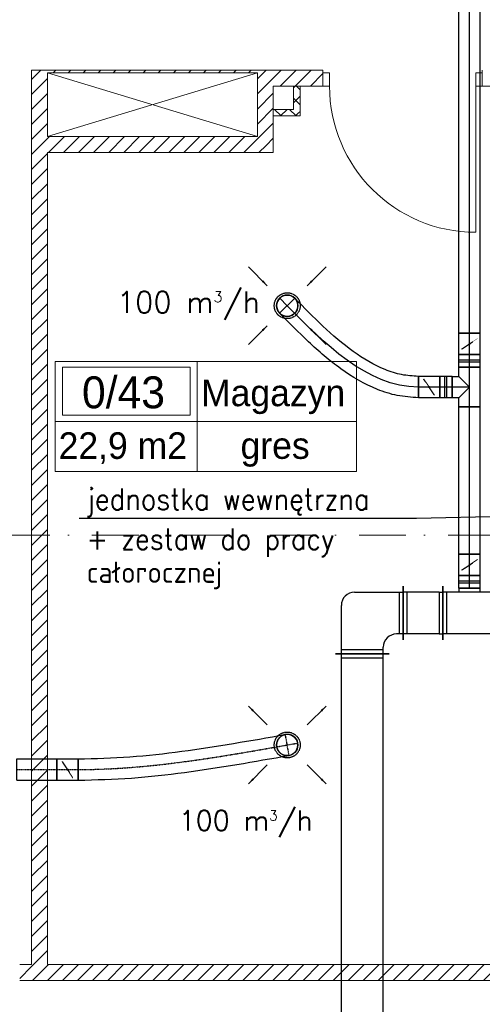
# Model space of a CAD drawing. Header units: millimetres. Extents: x -4612887 to -4536833, y -5457376 to -5415716.
# Tile 54 of 144: x -4590965 to -4587482, y -5445443 to -5438035. Entities that reach past the tile are written whole.
import ezdxf

# ---------------------------------------------------------------- set-up
doc = ezdxf.new("R2010")
doc.units = ezdxf.units.MM
doc.header["$MEASUREMENT"] = 0
for name, pattern in [('DASHDOT', [1, 0.5, -0.25, 0, -0.25]), ('DASHED', [0.75, 0.5, -0.25]), ('Kropki i Kreski', [670.277762, 352.777767, -176.388884, 0, -141.111112])]:
    doc.linetypes.add(name, pattern=pattern)
doc.layers.get('0').update_dxf_attribs({"color": 8, "lineweight": 18})
for name, color, linetype, lineweight in [('FLUID-N1', 7, 'Continuous', 30), ('FLUID-N1-150-ARRGR', 7, 'Continuous', 25), ('FLUID-W1', 7, 'Continuous', 30), ('FLUID-W1-160-ARRGR', 7, 'Continuous', 25), ('is_wnt_opis', 60, 'Continuous', 25), ('Linie', 8, 'Continuous', 18), ('Osie', 8, 'Continuous', 18), ('Strefy', 8, 'Continuous', 18), ('Ściany obudowa', 8, 'Continuous', 18), ('Ściany wewnętrzne', 7, 'Continuous', 18)]:
    doc.layers.add(name, color=color, linetype=linetype, lineweight=lineweight)
doc.layers.add('FLUID-N1-SYM', color=7, linetype='Continuous')
doc.layers.add('FLUID-w1-SYM', color=7, linetype='Continuous')
doc.styles.add('FDBES', font='simplex.shx')
doc.styles.add('GENERATED_STYLE_3', font='txt')
doc.styles.add('GENERATED_STYLE_4', font='txt')
doc.styles.add('WYMIARY', font='ROMANS.shx', dxfattribs={"width": 0.7})
doc.linetypes.add('ZIGZAG', pattern='A,0.0001,-0.2,[131,ltypeshp.shx,S=0.2,R=0,X=-0.2,Y=0],-0.4,[131,ltypeshp.shx,S=0.2,R=180,X=0.2,Y=0],-0.2', length=0.8001)
doc.dimstyles.new('FDBES', dxfattribs={"dimscale": 50, "dimtxt": 4, "dimasz": 2.5, "dimexe": 0.8, "dimexo": 2, "dimgap": 1, "dimtad": 1, "dimdsep": 46, "dimtxsty": 'FDBES', "dimcen": 2.5, "dimclrd": 4, "dimclre": 5, "dimadec": 0, "dimazin": 0, "dimtfac": 1, "dimtmove": 0, "dimatfit": 3, "dimfxl": 1, "dimarcsym": 0})
pattern_1 = [(45, (-4559356.9, -5416807.61), (-56.56854, 56.56854), [])]
pattern_2 = [(45, (-4559356.9, -5416807.61), (-56.56854, 56.56854), []), (135, (-4559356.9, -5416807.61), (56.56854, 56.56854), [])]

# ---------------------------------------------------------------- blocks, each defined once
blk = doc.blocks.new('*U945')
at = {"color": 7, "linetype": 'DASHED'}
blk.add_circle((0, 0), 97.5, dxfattribs=at)
at = {"color": 0, "linetype": 'ByBlock', "lineweight": -2}
blk.add_circle((0, 0), 80, dxfattribs=at)
blk = doc.blocks.new('*U1158')
at = {"color": 7, "linetype": 'DASHED'}
blk.add_circle((0, 0), 97.5, dxfattribs=at)
at = {"color": 0, "linetype": 'ByBlock', "lineweight": -2}
blk.add_circle((0, 0), 80, dxfattribs=at)
blk = doc.blocks.new('*U792')
at = {"color": 32, "linetype": 'Continuous', "lineweight": -2}
for p, q in [((-554, -80), (-554, 80)), ((554, 80), (554, -80))]:
    blk.add_line(p, q, dxfattribs=at)
at = {"color": 0, "linetype": 'ByBlock', "lineweight": -2}
for p, q in [((-554, 80), (554, 80)), ((-554, -80), (554, -80))]:
    blk.add_line(p, q, dxfattribs=at)
at = {"layer": 'FLUID-w1-SYM', "color": 7, "linetype": 'Continuous'}
blk.add_line((-554, 0), (554, 0), dxfattribs=at)
blk = doc.blocks.new('*U793')
at = {"color": 32, "linetype": 'Continuous', "lineweight": -2}
for p, q in [((-150, -80), (-150, 80)), ((-80, 130), (80, 130)), ((150, 80), (150, -80))]:
    blk.add_line(p, q, dxfattribs=at)
at = {"color": 0, "linetype": 'ByBlock', "lineweight": -2}
for p, q in [((-150, 80), (-80, 80)), ((-80, 80), (-80, 130)), ((80, 130), (80, 80)), ((80, 80), (150, 80)), ((-150, -80), (150, -80))]:
    blk.add_line(p, q, dxfattribs=at)
at = {"color": 7, "linetype": 'Continuous'}
for p, q in [((0, 0), (-80, 80)), ((80, 80), (0, 0))]:
    blk.add_line(p, q, dxfattribs=at)
at = {"layer": 'FLUID-w1-SYM', "color": 7, "linetype": 'Continuous'}
for p, q in [((0, 0), (0, 130)), ((-150, 0), (150, 0))]:
    blk.add_line(p, q, dxfattribs=at)
blk = doc.blocks.new('*U786')
at = {"color": 32, "linetype": 'Continuous', "lineweight": -2}
for p, q in [((-80, -80), (-80, 80)), ((80, 80), (80, -80))]:
    blk.add_line(p, q, dxfattribs=at)
at = {"color": 0, "linetype": 'ByBlock', "lineweight": -2}
for p, q in [((-80, 80), (80, 80)), ((-80, -80), (80, -80))]:
    blk.add_line(p, q, dxfattribs=at)
at = {"color": 7, "linetype": 'DASHED'}
blk.add_line((-40, 60), (40, -60), dxfattribs=at)
at = {"color": 7, "linetype": 'Continuous'}
blk.add_lwpolyline([(-4, 0, 8, 8, 1), (4, 0, 8, 8, 1)], format="xyseb", close=True, dxfattribs=at)
at = {"layer": 'FLUID-w1-SYM', "color": 7, "linetype": 'Continuous'}
blk.add_line((-80, 0), (80, 0), dxfattribs=at)
blk = doc.blocks.new('*U788')
at = {"color": 32, "linetype": 'Continuous', "lineweight": -2}
for p, q in [((-47.5, -80), (-47.5, 80)), ((47.5, 80), (47.5, -80))]:
    blk.add_line(p, q, dxfattribs=at)
at = {"color": 0, "linetype": 'ByBlock', "lineweight": -2}
for p, q in [((-47.5, 80), (47.5, 80)), ((-47.5, -80), (47.5, -80))]:
    blk.add_line(p, q, dxfattribs=at)
at = {"color": 7, "linetype": 'Continuous'}
for p, q in [((-7.5, 80), (-7.5, -80)), ((7.5, 80), (7.5, -80))]:
    blk.add_line(p, q, dxfattribs=at)
at = {"layer": 'FLUID-w1-SYM', "color": 7, "linetype": 'Continuous'}
blk.add_line((-47.5, 0), (47.5, 0), dxfattribs=at)
blk = doc.blocks.new('*U1159')
at = {"color": 32, "linetype": 'Continuous', "lineweight": -2}
for p, q in [((-80, -80), (-80, 80)), ((80, 80), (80, -80))]:
    blk.add_line(p, q, dxfattribs=at)
at = {"color": 0, "linetype": 'ByBlock', "lineweight": -2}
for p, q in [((-80, 80), (80, 80)), ((-80, -80), (80, -80))]:
    blk.add_line(p, q, dxfattribs=at)
at = {"color": 7, "linetype": 'DASHED'}
blk.add_line((-40, 60), (40, -60), dxfattribs=at)
at = {"color": 7, "linetype": 'Continuous'}
blk.add_lwpolyline([(-4, 0, 8, 8, 1), (4, 0, 8, 8, 1)], format="xyseb", close=True, dxfattribs=at)
at = {"layer": 'FLUID-w1-SYM', "color": 7, "linetype": 'Continuous'}
blk.add_line((-80, 0), (80, 0), dxfattribs=at)
blk = doc.blocks.new('*U787')
at = {"color": 32, "linetype": 'Continuous', "lineweight": -2}
for p, q in [((-47.5, -80), (-47.5, 80)), ((47.5, 80), (47.5, -80))]:
    blk.add_line(p, q, dxfattribs=at)
at = {"color": 0, "linetype": 'ByBlock', "lineweight": -2}
for p, q in [((-47.5, 80), (47.5, 80)), ((-47.5, -80), (47.5, -80))]:
    blk.add_line(p, q, dxfattribs=at)
at = {"color": 7, "linetype": 'Continuous'}
for p, q in [((-7.5, 80), (-7.5, -80)), ((7.5, 80), (7.5, -80))]:
    blk.add_line(p, q, dxfattribs=at)
at = {"layer": 'FLUID-w1-SYM', "color": 7, "linetype": 'Continuous'}
blk.add_line((-47.5, 0), (47.5, 0), dxfattribs=at)
blk = doc.blocks.new('*U1132')
at = {"color": 32, "linetype": 'Continuous', "lineweight": -2}
for p, q in [((-2250, -80), (-2250, 80)), ((2250, 80), (2250, -80))]:
    blk.add_line(p, q, dxfattribs=at)
at = {"color": 0, "linetype": 'ByBlock', "lineweight": -2}
for p, q in [((-2250, 80), (2250, 80)), ((-2250, -80), (2250, -80))]:
    blk.add_line(p, q, dxfattribs=at)
at = {"layer": 'FLUID-w1-SYM', "color": 7, "linetype": 'Continuous'}
blk.add_line((-2250, 0), (2250, 0), dxfattribs=at)
blk = doc.blocks.new('*U955')
at = {"color": 162, "linetype": 'Continuous', "lineweight": -2}
for p, q in [((-150, -80), (-150, 80)), ((150, 80), (150, -80))]:
    blk.add_line(p, q, dxfattribs=at)
at = {"color": 0, "linetype": 'ByBlock', "lineweight": -2}
for p, q in [((-150, 80), (150, 80)), ((-150, -80), (150, -80))]:
    blk.add_line(p, q, dxfattribs=at)
at = {"layer": 'FLUID-N1-SYM', "color": 7, "linetype": 'DASHDOT'}
blk.add_line((-150, 0), (150, 0), dxfattribs=at)
blk = doc.blocks.new('*U956')
at = {"color": 162, "linetype": 'Continuous', "lineweight": -2}
for p, q in [((-80, -80), (-80, 80)), ((80, 80), (80, -80))]:
    blk.add_line(p, q, dxfattribs=at)
at = {"color": 0, "linetype": 'ByBlock', "lineweight": -2}
for p, q in [((-80, 80), (80, 80)), ((-80, -80), (80, -80))]:
    blk.add_line(p, q, dxfattribs=at)
at = {"color": 7, "linetype": 'DASHED'}
blk.add_line((-40, 60), (40, -60), dxfattribs=at)
at = {"color": 7, "linetype": 'Continuous'}
blk.add_lwpolyline([(-4, 0, 8, 8, 1), (4, 0, 8, 8, 1)], format="xyseb", close=True, dxfattribs=at)
at = {"layer": 'FLUID-N1-SYM', "color": 7, "linetype": 'DASHDOT'}
blk.add_line((-80, 0), (80, 0), dxfattribs=at)
blk = doc.blocks.new('*U1027')
at = {"color": 162, "linetype": 'Continuous', "lineweight": -2}
blk.add_line((-1575, -265), (-1575, -105), dxfattribs=at)
at = {"color": 7, "linetype": 'DASHED', "lineweight": -2}
blk.add_arc((0, 0), 80, 100.02618, 280.02618, dxfattribs=at)
at = {"color": 0, "linetype": 'ByBlock', "lineweight": -2}
blk.add_arc((0, 0), 80, 280.02618, 100.02618, dxfattribs=at)
at = {"color": 162, "linetype": 'ZIGZAG', "lineweight": -2, "ltscale": 50}
for points in [[(-1575, -105), (-1184.6, -89.2), (-794, -47.6), (-13.9, 78.8)], [(-1575, -265), (-1172.3, -248.7), (-773, -206.2), (13.9, -78.8)]]:
    blk.add_spline(points, degree=3, dxfattribs=at)
at = {"layer": 'FLUID-N1-SYM', "color": 7, "linetype": 'DASHDOT'}
for p, q in [((13.9, -78.8), (-13.9, 78.8)), ((0, 0), (78.8, 13.9))]:
    blk.add_line(p, q, dxfattribs=at)
at = {"layer": 'FLUID-N1-SYM', "color": 7, "linetype": 'DASHDOT', "start_tangent": (1, 0), "end_tangent": (0.984728, 0.174098)}
blk.add_spline([(-1575, -185), (-784.5, -127), (0, 0)], degree=3, dxfattribs=at)
blk = doc.blocks.new('*U798')
at = {"color": 32, "linetype": 'Continuous', "lineweight": -2}
for p, q in [((-200, -202.5), (-200, 202.5)), ((200, 202.5), (200, -202.5)), ((80, -187.5), (-80, -187.5))]:
    blk.add_line(p, q, dxfattribs=at)
at = {"color": 0, "linetype": 'ByBlock', "lineweight": -2}
for p, q in [((-200, 157.5), (200, 157.5)), ((-200, -157.5), (200, -157.5)), ((-80, -157.5), (-80, -187.5)), ((80, -187.5), (80, -157.5))]:
    blk.add_line(p, q, dxfattribs=at)
at = {"color": 7, "linetype": 'Continuous'}
for p, q in [((-170, -157.5), (-170, 157.5)), ((170, 157.5), (170, -157.5))]:
    blk.add_line(p, q, dxfattribs=at)
blk = doc.blocks.new('*U804')
at = {"color": 32, "linetype": 'Continuous', "lineweight": -2}
for p, q in [((-80, -80), (-80, 80)), ((80, 80), (80, -80))]:
    blk.add_line(p, q, dxfattribs=at)
at = {"color": 0, "linetype": 'ByBlock', "lineweight": -2}
for p, q in [((-80, 80), (80, 80)), ((-80, -80), (80, -80))]:
    blk.add_line(p, q, dxfattribs=at)
at = {"color": 7, "linetype": 'DASHED'}
blk.add_line((-40, 60), (40, -60), dxfattribs=at)
at = {"color": 7, "linetype": 'Continuous'}
blk.add_lwpolyline([(-4, 0, 8, 8, 1), (4, 0, 8, 8, 1)], format="xyseb", close=True, dxfattribs=at)
at = {"layer": 'FLUID-w1-SYM', "color": 7, "linetype": 'Continuous'}
blk.add_line((-80, 0), (80, 0), dxfattribs=at)
blk = doc.blocks.new('*U803')
at = {"color": 32, "linetype": 'Continuous', "lineweight": -2}
for p, q in [((-47.5, -80), (-47.5, 80)), ((47.5, 80), (47.5, -80))]:
    blk.add_line(p, q, dxfattribs=at)
at = {"color": 0, "linetype": 'ByBlock', "lineweight": -2}
for p, q in [((-47.5, 80), (47.5, 80)), ((-47.5, -80), (47.5, -80))]:
    blk.add_line(p, q, dxfattribs=at)
at = {"color": 7, "linetype": 'Continuous'}
for p, q in [((-7.5, 80), (-7.5, -80)), ((7.5, 80), (7.5, -80))]:
    blk.add_line(p, q, dxfattribs=at)
at = {"layer": 'FLUID-w1-SYM', "color": 7, "linetype": 'Continuous'}
blk.add_line((-47.5, 0), (47.5, 0), dxfattribs=at)
blk = doc.blocks.new('*U785')
at = {"color": 32, "linetype": 'Continuous', "lineweight": -2}
for p, q in [((-1625, -202.5), (-1625, 202.5)), ((1625, 202.5), (1625, -202.5))]:
    blk.add_line(p, q, dxfattribs=at)
at = {"color": 0, "linetype": 'ByBlock', "lineweight": -2}
for p, q in [((-1625, 157.5), (1625, 157.5)), ((-1625, -157.5), (1625, -157.5))]:
    blk.add_line(p, q, dxfattribs=at)
at = {"color": 7, "linetype": 'Continuous'}
for p, q in [((-1595, -157.5), (-1595, 157.5)), ((1595, 157.5), (1595, -157.5))]:
    blk.add_line(p, q, dxfattribs=at)
blk = doc.blocks.new('*U791')
at = {"color": 0, "linetype": 'ByBlock', "lineweight": -2}
for p, q in [((-122.5, 222.5), (242.5, 222.5)), ((-222.5, -242.5), (-222.5, 122.5)), ((242.5, -92.5), (192.5, -92.5)), ((92.5, -242.5), (92.5, -192.5))]:
    blk.add_line(p, q, dxfattribs=at)
at = {"color": 7, "linetype": 'Continuous'}
for p, q in [((212.5, 222.5), (212.5, -92.5)), ((92.5, -212.5), (-222.5, -212.5))]:
    blk.add_line(p, q, dxfattribs=at)
at = {"color": 32, "linetype": 'Continuous', "lineweight": -2}
for p, q in [((242.5, 267.5), (242.5, -137.5)), ((137.5, -242.5), (-267.5, -242.5))]:
    blk.add_line(p, q, dxfattribs=at)
at = {"color": 0, "linetype": 'ByBlock', "lineweight": -2}
for centre in [(-122.5, 122.5), (192.5, -192.5)]:
    blk.add_arc(centre, 100, 90, 180, dxfattribs=at)
blk = doc.blocks.new('*U802')
at = {"color": 32, "linetype": 'Continuous', "lineweight": -2}
for p, q in [((-150, -202.5), (-150, 202.5)), ((150, 202.5), (150, -202.5))]:
    blk.add_line(p, q, dxfattribs=at)
at = {"color": 0, "linetype": 'ByBlock', "lineweight": -2}
for p, q in [((-120, 157.5), (-150, 157.5)), ((120, 157.5), (-120, 157.5)), ((120, 157.5), (150, 157.5)), ((-120, -157.5), (-150, -157.5)), ((120, -157.5), (-120, -157.5)), ((120, -157.5), (150, -157.5))]:
    blk.add_line(p, q, dxfattribs=at)
at = {"color": 7, "linetype": 'Continuous'}
for p, q in [((-120, -157.5), (-120, 157.5)), ((120, 157.5), (120, -157.5))]:
    blk.add_line(p, q, dxfattribs=at)
blk = doc.blocks.new('*U1160')
at = {"color": 32, "linetype": 'Continuous', "lineweight": -2}
blk.add_line((987.7, -532), (987.7, -692), dxfattribs=at)
at = {"color": 0, "linetype": 'ByBlock', "lineweight": -2}
blk.add_arc((0, 0), 80, 44.45263, 224.45263, dxfattribs=at)
at = {"color": 7, "linetype": 'DASHED', "lineweight": -2}
blk.add_arc((0, 0), 80, 224.45263, 44.45263, dxfattribs=at)
at = {"color": 32, "linetype": 'ZIGZAG', "lineweight": -2, "ltscale": 50}
for points in [[(987.7, -532), (861.5, -518.7), (737.8, -481), (497.1, -344.7), (269, -153.9), (57.1, 56)], [(987.7, -692), (828.9, -675.4), (678.5, -629.5), (403.6, -474.6), (159.6, -270.6), (-57.1, -56)]]:
    blk.add_spline(points, degree=3, dxfattribs=at)
at = {"layer": 'FLUID-w1-SYM', "color": 7, "linetype": 'Continuous'}
for p, q in [((57.1, 56), (-57.1, -56)), ((0, 0), (-56, 57.1))]:
    blk.add_line(p, q, dxfattribs=at)
at = {"layer": 'FLUID-w1-SYM', "color": 7, "linetype": 'Continuous', "start_tangent": (-1, 0), "end_tangent": (-0.700319, 0.71383)}
blk.add_spline([(987.7, -612), (0, 0)], degree=3, dxfattribs=at)

msp = doc.modelspace()

# ---------------------------------------------------------------- hatches: boundary and pattern name
at = {"layer": 'Ściany obudowa', "linetype": 'Continuous'}
h = msp.add_hatch(dxfattribs=at)
h.set_pattern_fill('BLOCZKI_BETONOWE', color=8, style=0, pattern_type=2)
h.set_pattern_definition(pattern_2)
h.paths.add_polyline_path([(-4588853.6, -5438759.1), (-4588853.6, -5438534.1), (-4588903.6, -5438534.1), (-4588903.6, -5438709.1)])
h = msp.add_hatch(dxfattribs=at)
h.set_pattern_fill('BLOCZKI_BETONOWE', color=8, style=0, pattern_type=2)
h.set_pattern_definition(pattern_2)
h.paths.add_polyline_path([(-4589055.7, -5438759.1), (-4588853.6, -5438759.1), (-4588903.6, -5438709.1), (-4589055.7, -5438709.1)])
at = {"layer": 'Ściany wewnętrzne', "linetype": 'Continuous'}
h = msp.add_hatch(dxfattribs=at)
h.set_pattern_fill('BLOCZKI_CERAMICZNE', color=8, style=0, pattern_type=2)
h.set_pattern_definition(pattern_1)
h.paths.add_polyline_path([(-4590755.7, -5445144.1), (-4590755.7, -5438434.1), (-4590875.7, -5438414.1), (-4590875.7, -5445264.1)])
h = msp.add_hatch(dxfattribs=at)
h.set_pattern_fill('BLOCZKI_CERAMICZNE', color=8, style=0, pattern_type=2)
h.set_pattern_definition(pattern_1)
h.paths.add_polyline_path([(-4589175.7, -5438414.1), (-4590875.7, -5438414.1), (-4590755.7, -5438434.1), (-4589175.7, -5438434.1)])
h = msp.add_hatch(dxfattribs=at)
h.set_pattern_fill('BLOCZKI_CERAMICZNE', color=8, style=0, pattern_type=2)
h.set_pattern_definition(pattern_1)
h.paths.add_polyline_path([(-4589175.7, -5438414.1), (-4589055.7, -5438534.1), (-4588681.9, -5438534.1), (-4588681.9, -5438434.1), (-4588681.9, -5438414.1)])
h = msp.add_hatch(dxfattribs=at)
h.set_pattern_fill('BLOCZKI_CERAMICZNE', color=8, style=0, pattern_type=2)
h.set_pattern_definition(pattern_1)
h.paths.add_polyline_path([(-4589055.7, -5439034.1), (-4589055.7, -5438534.1), (-4589175.7, -5438414.1), (-4589175.7, -5438914.1)])
h = msp.add_hatch(dxfattribs=at)
h.set_pattern_fill('BLOCZKI_CERAMICZNE', color=8, style=0, pattern_type=2)
h.set_pattern_definition(pattern_1)
h.paths.add_polyline_path([(-4590755.7, -5439034.1), (-4589055.7, -5439034.1), (-4589175.7, -5438914.1), (-4590755.7, -5438914.1)])
h = msp.add_hatch(dxfattribs=at)
h.set_pattern_fill('BLOCZKI_CERAMICZNE', color=8, style=0, pattern_type=2)
h.set_pattern_definition(pattern_1)
h.paths.add_polyline_path([(-4590965, -5445144.1), (-4590965, -5445244.1), (-4590965, -5445264.1), (-4590875.7, -5445264.1), (-4590875.7, -5445144.1)])
h = msp.add_hatch(dxfattribs=at)
h.set_pattern_fill('BLOCZKI_CERAMICZNE', color=8, style=0, pattern_type=2)
h.set_pattern_definition(pattern_1)
h.paths.add_polyline_path([(-4590875.7, -5445264.1), (-4587025.7, -5445264.1), (-4587145.7, -5445144.1), (-4590755.7, -5445144.1)])

# ---------------------------------------------------------------- linework, layer by layer
at = {"layer": 'is_wnt_opis', "color": 2}
for p, q in [((-4587978.3, -5441785.2), (-4585975.2, -5441737.2)), ((-4590517.1, -5441785.2), (-4587978.3, -5441785.2))]:
    msp.add_line(p, q, dxfattribs=at)
at = {"layer": 'Linie', "color": 8, "linetype": 'Continuous'}
for p, q in [((-4590755.7, -5438434.1), (-4589175.7, -5438914.1)), ((-4590755.7, -5438914.1), (-4589175.7, -5438434.1))]:
    msp.add_line(p, q, dxfattribs=at)
at = {"layer": 'Osie', "color": 8, "linetype": 'Kropki i Kreski'}
msp.add_line((-4551857, -5441914.1), (-4607179.5, -5441914.1), dxfattribs=at)
at = {"layer": 'Strefy', "color": 8, "linetype": 'Continuous'}
for p, q in [((-4590697.3, -5440606.4), (-4588428.3, -5440606.4)), ((-4590697.3, -5441434.7), (-4590697.3, -5440606.4)), ((-4590643.8, -5440647.9), (-4589681.4, -5440647.9)), ((-4590643.8, -5441009.3), (-4590643.8, -5440647.9)), ((-4589681.4, -5440647.9), (-4589681.4, -5441009.3)), ((-4589628, -5440606.4), (-4589628, -5441434.7)), ((-4588428.3, -5440606.4), (-4588428.3, -5441434.7)), ((-4589681.4, -5441009.3), (-4590643.8, -5441009.3)), ((-4590697.3, -5441058.2), (-4588428.3, -5441058.2)), ((-4588428.3, -5441434.7), (-4590697.3, -5441434.7))]:
    msp.add_line(p, q, dxfattribs=at)
at = {"layer": 'Ściany obudowa', "color": 8, "linetype": 'Continuous', "flags": 128}
for points in [[(-4588853.6, -5438534.1), (-4588903.6, -5438534.1)], [(-4588903.6, -5438534.1), (-4588903.6, -5438709.1)], [(-4588853.6, -5438759.1), (-4588853.6, -5438534.1)], [(-4588903.6, -5438709.1), (-4589055.7, -5438709.1)], [(-4589055.7, -5438709.1), (-4589055.7, -5438759.1)], [(-4589055.7, -5438759.1), (-4588853.6, -5438759.1)]]:
    msp.add_lwpolyline(points, dxfattribs=at)
at = {"layer": 'Ściany wewnętrzne', "color": 8, "linetype": 'Continuous'}
for p, q in [((-4588681.9, -5438434.1), (-4588681.9, -5438414.1)), ((-4588681.9, -5438534.1), (-4588681.9, -5438434.1)), ((-4588681.9, -5438434.1), (-4588631.9, -5438434.1)), ((-4588681.9, -5438534.1), (-4588681.9, -5438434.1)), ((-4588681.9, -5438534.1), (-4588681.9, -5438434.1)), ((-4588631.9, -5438434.1), (-4588631.9, -5438534.1)), ((-4587531.9, -5438534.1), (-4587531.9, -5438434.1)), ((-4587531.9, -5438434.1), (-4587481.9, -5438434.1)), ((-4587481.9, -5438434.1), (-4587481.9, -5438414.1)), ((-4587481.9, -5438534.1), (-4587481.9, -5438434.1)), ((-4587481.9, -5438434.1), (-4587481.9, -5438534.1)), ((-4587481.9, -5438534.1), (-4587481.9, -5438434.1)), ((-4588631.9, -5438534.1), (-4588681.9, -5438534.1)), ((-4587481.9, -5438534.1), (-4587531.9, -5438534.1)), ((-4587531.9, -5438534.1), (-4587531.9, -5439634.1))]:
    msp.add_line(p, q, dxfattribs=at)
at = {"layer": 'Ściany wewnętrzne', "color": 8, "linetype": 'Continuous', "flags": 128}
for points in [[(-4590875.7, -5438414.1), (-4590875.7, -5445144.1)], [(-4589175.7, -5438414.1), (-4590875.7, -5438414.1)], [(-4590755.7, -5438914.1), (-4590755.7, -5438434.1)], [(-4590755.7, -5438434.1), (-4589175.7, -5438434.1)], [(-4588681.9, -5438414.1), (-4589175.7, -5438414.1)], [(-4589175.7, -5438434.1), (-4589175.7, -5438914.1)], [(-4589055.7, -5438534.1), (-4588681.9, -5438534.1)], [(-4589055.7, -5439034.1), (-4589055.7, -5438534.1)], [(-4587481.9, -5438534.1), (-4587145.7, -5438534.1)], [(-4589175.7, -5438914.1), (-4590755.7, -5438914.1)], [(-4590755.7, -5445144.1), (-4590755.7, -5439034.1)], [(-4590755.7, -5439034.1), (-4589055.7, -5439034.1)], [(-4590875.7, -5445144.1), (-4590965, -5445144.1)], [(-4587145.7, -5445144.1), (-4590755.7, -5445144.1)], [(-4590965, -5445264.1), (-4590875.7, -5445264.1)], [(-4590875.7, -5445264.1), (-4587025.7, -5445264.1)]]:
    msp.add_lwpolyline(points, dxfattribs=at)
at = {"layer": 'Ściany wewnętrzne', "color": 8, "linetype": 'Continuous'}
msp.add_arc((-4587531.9, -5438534.1), 1100, 180, 270, dxfattribs=at)

# ---------------------------------------------------------------- block references
at = {"layer": 'FLUID-N1', "color": 162, "linetype": 'Continuous', "rotation": 180}
msp.add_blockref('*U945', (-4588950.7, -5443491.6), dxfattribs=at)
at = {"layer": 'FLUID-N1', "color": 162, "linetype": 'Continuous'}
for name, p in [('*U1027', (-4588950.7, -5443491.6)), ('*U955', (-4590835.7, -5443676.6)), ('*U956', (-4590605.7, -5443676.6))]:
    msp.add_blockref(name, p, dxfattribs=at)
at = {"layer": 'FLUID-W1', "color": 32, "linetype": 'Continuous'}
for name, p, rotation in [('*U1132', (-4587578, -5438143.6), 90), ('*U1158', (-4588950.7, -5440186.6), 180), ('*U786', (-4587578, -5440473.6), 90), ('*U788', (-4587578, -5440601.1), 90), ('*U793', (-4587578, -5440798.6), 90), ('*U1159', (-4587883, -5440798.6), 180), ('*U787', (-4587755.5, -5440798.6), 180), ('*U792', (-4587578, -5441502.6), 90), ('*U804', (-4587578, -5442136.6), 90), ('*U803', (-4587578, -5442264.1), 90), ('*U798', (-4587578, -5442499.1), 180), ('*U785', (-4588385.5, -5444431.6), 90)]:
    msp.add_blockref(name, p, dxfattribs=dict(at, rotation=rotation))
for name, p in [('*U1160', (-4588950.7, -5440186.6)), ('*U791', (-4588320.5, -5442564.1)), ('*U802', (-4587928, -5442499.1))]:
    msp.add_blockref(name, p, dxfattribs=at)

# ---------------------------------------------------------------- texts
at = {"layer": 'FLUID-N1-150-ARRGR', "color": 60, "insert": (-4589264.1, -5444084.8), "char_height": 150, "attachment_point": 5, "style": 'FDBES'}
msp.add_mtext('100 m{\\A2;\\H0.5x;3}/h\\P', dxfattribs=at)
at = {"layer": 'FLUID-W1-160-ARRGR', "color": 60, "insert": (-4589694.5, -5440186.6), "char_height": 160, "attachment_point": 5, "style": 'FDBES'}
msp.add_mtext('100 m{\\A2;\\H0.5x;3}/h\\P', dxfattribs=at)
at = {"layer": 'is_wnt_opis', "color": 2, "style": 'WYMIARY', "width": 0.9}
for s, p in [('jednostka wewnętrzna', (-4590460.7, -5441722)), ('+ zestaw do pracy', (-4590460.7, -5442022)), ('całorocznej', (-4590460.7, -5442272))]:
    msp.add_text(s, height=160, dxfattribs=at).set_placement(p)
at = {"layer": 'Strefy', "color": 8, "linetype": 'Continuous', "attachment_point": 4}
for s, insert, char_height, style in [('{0/43}', (-4590495.8, -5440840.1), 240, 'GENERATED_STYLE_4'), ('{Magazyn}', (-4589599.4, -5440872.7), 200, 'GENERATED_STYLE_3'), ('{22,9 m2}', (-4590671.8, -5441257.8), 200, 'GENERATED_STYLE_3'), ('{gres}', (-4589302, -5441269), 200, 'GENERATED_STYLE_3')]:
    msp.add_mtext(s, dxfattribs=dict(at, insert=insert, char_height=char_height, style=style))

# ---------------------------------------------------------------- leaders
at = {"layer": 'FLUID-N1-150-ARRGR'}
for points in [[(-4589242.8, -5443199.5), (-4589101.4, -5443340.9)], [(-4588658.6, -5443199.5), (-4588800, -5443340.9)], [(-4589242.8, -5443783.7), (-4589101.4, -5443642.3)], [(-4588658.6, -5443783.7), (-4588800, -5443642.3)]]:
    msp.add_leader(points, dimstyle='FDBES', override={"dimscale": 20, "dimclrd": 7}, dxfattribs=at)
at = {"layer": 'FLUID-W1-160-ARRGR'}
for points in [[(-4589101.4, -5440035.9), (-4589242.8, -5439894.5)], [(-4588800, -5440035.9), (-4588658.6, -5439894.5)], [(-4589101.4, -5440337.3), (-4589242.8, -5440478.7)], [(-4588800, -5440337.3), (-4588658.6, -5440478.7)]]:
    msp.add_leader(points, dimstyle='FDBES', override={"dimscale": 20, "dimclrd": 7}, dxfattribs=at)

doc.saveas('drawing.dxf')
